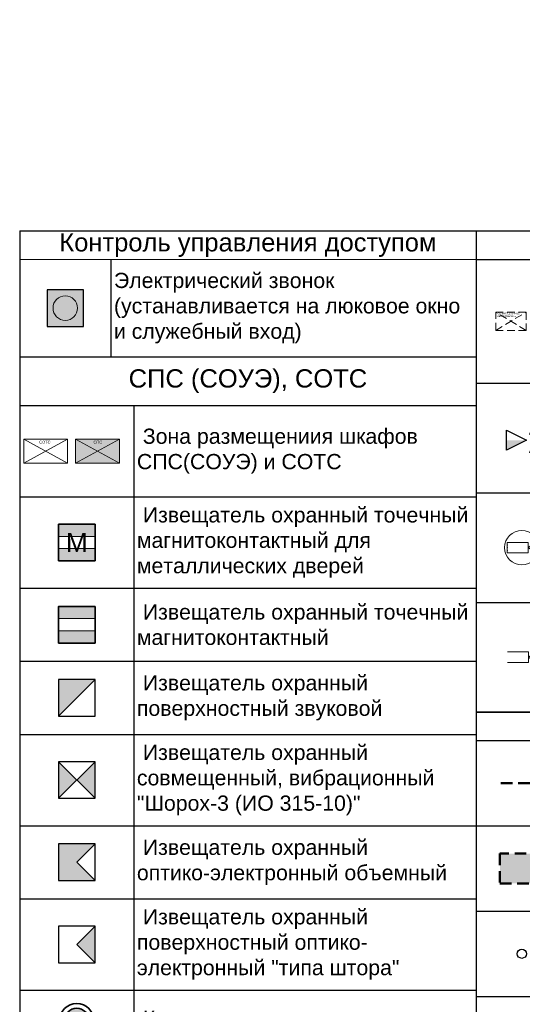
# Model space of a CAD drawing. Header units: millimetres. Extents: x -703898 to 730684, y -92609 to 157468.
# Tile 65 of 256: x -1427 to 6828, y -40157 to -23990. Entities that reach past the tile are written whole.
import ezdxf
from ezdxf import colors
from ezdxf.entities.mleader import LeaderData, LeaderLine
from ezdxf.enums import TextEntityAlignment as Align
from ezdxf.math import Vec2, Vec3

# ---------------------------------------------------------------- set-up
doc = ezdxf.new("R2010")
doc.units = ezdxf.units.MM
doc.set_wipeout_variables(frame=1)
for name, pattern in [('ACAD_ISO03W100', [30, 12, -18]), ('CACHE', [375, 250, -125]), ('HIDDENX2', [19.05, 12.7, -6.35])]:
    doc.linetypes.add(name, pattern=pattern)
for name, color, linetype in [('-SBugo-ОС-Извещатели', 6, 'Continuous'), ('-АТ-Позиция', 30, 'Continuous'), ('-АТ-Примечания', 30, 'Continuous'), ('Wipeout', 7, 'Continuous'), ('ВК', 7, 'Continuous'), ('СВЯЗЬ', 7, 'Continuous')]:
    doc.layers.add(name, color=color, linetype=linetype)
doc.layers.add('00_АР_Подложка', color=7, linetype='Continuous', lineweight=0, true_color=0x9b9292)
for name, color, linetype, lineweight in [('06_АР_Мебель', 4, 'Continuous', 9), ('06_АР_Размеры план схема', 235, 'Continuous', 0), ('20_АР_Сантехника', 3, 'Continuous', 0), ('СОТ', 7, 'Continuous', 9), ('СОТС', 250, 'Continuous', 0)]:
    doc.layers.add(name, color=color, linetype=linetype, lineweight=lineweight)
doc.styles.add('_ТЕКСТОВЫЙ', font='arial.ttf', dxfattribs={"width": 0.8})
doc.styles.add('AEP', font='arial.ttf')
doc.styles.add('HVAC_AEP', font='arial.ttf')
doc.styles.add('SB', font='mipgost.shx')
doc.styles.get("Standard").update_dxf_attribs({"font": 'arial.ttf'})

# ---------------------------------------------------------------- blocks, each defined once
blk = doc.blocks.new('_Dot')
at = {"color": 0, "linetype": 'ByBlock', "lineweight": -2}
blk.add_line((-0.5, 0), (-1, 0), dxfattribs=at)
at = {"color": 0, "linetype": 'ByBlock', "const_width": 0.5}
blk.add_lwpolyline([(-0.25, 0, 1), (0.25, 0, 1)], format="xyb", close=True, dxfattribs=at)
blk = doc.blocks.new('Коммутационный шкаф настенный')
at = {"color": 240, "linetype": 'CACHE', "lineweight": -2, "ltscale": 0.5, "true_color": 0xed1f24}
for p, q in [((500, 300), (0, 600)), ((0, 300), (500, 600)), ((500, 300), (0, 600)), ((0, 300), (500, 600)), ((500, 300), (0, 600)), ((0, 300), (500, 600))]:
    blk.add_line(p, q, dxfattribs=at)
blk.add_lwpolyline([(0, 600), (500, 600), (500, 300), (0, 300)], close=True, dxfattribs=at)
blk.add_lwpolyline([(0, 600), (500, 600), (500, 300), (0, 300)], close=True, dxfattribs=at)
blk.add_lwpolyline([(0, 600), (500, 600), (500, 300), (0, 300)], close=True, dxfattribs=at)
at = {"layer": '06_АР_Мебель', "insert": (22, 591), "char_height": 26.25, "attachment_point": 1}
blk.add_mtext_dynamic_manual_height_columns('{\\C7;КОММУТАЦИОННОЕ\\PОБОРУДОВАНИЕ}', width=836.21, gutter_width=12.5, heights=[0], dxfattribs=at)
at = {"layer": 'СОТ', "flags": 1}
for tag, p in [('ДОП_ИНФОРМАЦИЯ', (0, 676)), ('КОД_ОБОРУДОВАНИЯ', (0, 729)), ('ДОГОВОР', (3, 628))]:
    blk.add_attdef(tag, p, '', height=25, dxfattribs=at)
blk = doc.blocks.new('lvs-02')
at = {"layer": '-SBugo-ОС-Извещатели', "true_color": 0x2618e7}
h = blk.add_hatch(color=182, dxfattribs=at)
h.dxf.hatch_style = 1
h.paths.add_polyline_path([(-2, 0), (-2, -2), (2, 0)])
at = {"color": 182, "linetype": 'ByBlock', "lineweight": -2, "true_color": 0x2618e7}
blk.add_line((-2, 2), (-2, -2), dxfattribs=at)
at = {"layer": 'СВЯЗЬ', "color": 182, "lineweight": 25, "true_color": 0x2618e7}
for p, q in [((-2, -2), (-2, 2)), ((-2, 2), (2, 0)), ((2, 0), (-2, -2))]:
    blk.add_line(p, q, dxfattribs=at)
at = {"layer": '-АТ-Позиция', "ltscale": 100, "style": 'SB'}
for tag, p in [('ШЛЕЙФ', (2.5, 0.47)), ('ШЛЕЙФ_2', (2.5, -3.2))]:
    blk.add_attdef(tag, text='', height=2.2, dxfattribs=at).set_placement(p, align=Align.BOTTOM_LEFT)
at = {"layer": '-АТ-Примечания', "ltscale": 100, "style": 'SB'}
for tag, p in [('НАИМЕНОВАНИЕ', (-2, 1.5)), ('МАРКА', (-2, 1))]:
    blk.add_attdef(tag, p, '', height=0.25, dxfattribs=at)
at = {"layer": '-АТ-Примечания', "ltscale": 100, "style": 'SB', "flags": 1}
for tag, p in [('ПРИМ-1', (-2, 0.5)), ('ПРИМ-2', (-2, 0)), ('ПРИМ-3', (-2, -0.5)), ('ПРИМ-4', (-2, -1)), ('ПРИМ-5', (-2, -1.5))]:
    blk.add_attdef(tag, p, '', height=0.25, dxfattribs=at)
blk = doc.blocks.new('*E23')
blk.add_wipeout([(0, -2), (0, 2), (8, 2), (8, -2)]).dxf.layer = 'Wipeout'
blk.add_wipeout([(8, 0), (11, 2), (11, -2)]).dxf.layer = 'Wipeout'
blk = doc.blocks.new('A$C055B66AC')
at = {"layer": 'СОТ', "color": 1, "ltscale": 20, "true_color": 0xfc0303, "xscale": 85.44921875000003, "yscale": 85.44921875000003, "zscale": 8.544921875}
blk.add_blockref('*E23', (0, 171), dxfattribs=at)
at = {"color": 10, "lineweight": 15, "ltscale": 100}
blk.add_circle((479, 170), 564, dxfattribs=at)
at = {"layer": 'СОТ', "color": 1, "linetype": 'ByBlock', "lineweight": -2, "true_color": 0xfc0303}
for p, q in [((0, 0), (0, 342)), ((0, 342), (684, 342)), ((684, 171), (940, 342)), ((684, 342), (684, 0)), ((940, 342), (940, 0)), ((940, 0), (684, 171)), ((684, 0), (0, 0))]:
    blk.add_line(p, q, dxfattribs=at)
at = {"layer": 'СОТ', "color": 1, "ltscale": 100, "true_color": 0xfc0303}
for p in [(0, 256), (0, 171), (0, 85)]:
    blk.add_point(p, dxfattribs=at)
blk = doc.blocks.new('*E25')
blk.add_wipeout([(0, -2), (0, 2), (8, 2), (8, -2)]).dxf.layer = 'Wipeout'
blk.add_wipeout([(8, 0), (11, 2), (11, -2)]).dxf.layer = 'Wipeout'
blk = doc.blocks.new('A$C29706B3A')
at = {"layer": 'СОТ', "color": 5, "ltscale": 20, "true_color": 0x111cee, "xscale": 85.44921875, "yscale": 85.44921875, "zscale": 8.544921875}
blk.add_blockref('*E25', (0, -171), dxfattribs=at)
at = {"layer": 'СОТ', "color": 5, "linetype": 'ByBlock', "lineweight": -2, "true_color": 0x111cee}
for p, q in [((0, 0), (684, 0)), ((684, -171), (940, 0)), ((684, 0), (684, -342)), ((940, 0), (940, -342)), ((940, -342), (684, -171)), ((684, -342), (0, -342))]:
    blk.add_line(p, q, dxfattribs=at)
blk = doc.blocks.new('*T688')
at = {"color": 0, "linetype": 'ByBlock', "lineweight": -2, "transparency": 16777216}
for p, q in [((0, 0), (7500, 0)), ((0, 0), (0, -7902)), ((7500, 0), (7500, -7902)), ((0, -470), (7500, -470)), ((1500, -470), (1500, -7902)), ((0, -2502), (7500, -2502)), ((0, -4302), (7500, -4302)), ((0, -6102), (7500, -6102)), ((0, -7902), (7500, -7902))]:
    blk.add_line(p, q, dxfattribs=at)
at = {"color": 0, "lineweight": 15, "transparency": 16777216}
blk.add_blockref('Коммутационный шкаф настенный', (321, -1936), dxfattribs=at)
at = {"color": 0, "lineweight": 15, "transparency": 16777216, "xscale": 82, "yscale": 82, "zscale": 82}
blk.add_blockref('lvs-02', (661, -3440), dxfattribs=at).add_auto_attribs({'ШЛЕЙФ': 'A', 'ШЛЕЙФ_2': 'A'})
at = {"color": 10, "lineweight": 15, "transparency": 16777216, "xscale": 0.5, "yscale": 0.5, "zscale": 0.5}
blk.add_blockref('A$C055B66AC', (510, -5288, 0), dxfattribs=at)
at = {"color": 0, "lineweight": 15, "transparency": 16777216, "xscale": 0.5, "yscale": 0.5, "zscale": 0.5}
blk.add_blockref('A$C29706B3A', (515, -6917), dxfattribs=at)
at = {"color": 0, "lineweight": 15, "transparency": 16777216, "style": 'HVAC_AEP'}
for s, insert, char_height, width, attachment_point in [('СКС_СОТ', (3750, -235), 300, 7497, 5), ('{\\C256;Зона размещения \\Pтелекоммутационного оборудования}', (1550, -1486), 250, 5900, 4), ('{\\C256;Розетка телекоммуникационная\\P8Р8С сдвоенная\\P}', (1550, -3402), 250, 5900, 4), ('Камера в помещении', (1550, -5202), 250, 5900, 4), ('Камера уличная', (1550, -7002), 250, 5900, 4)]:
    blk.add_mtext(s, dxfattribs=dict(at, insert=insert, char_height=char_height, width=width, attachment_point=attachment_point))
blk = doc.blocks.new('A$C718078F5')
at = {"layer": 'ВК', "color": 162, "linetype": 'HIDDENX2', "lineweight": 50, "ltscale": 15, "true_color": 0x002eb8}
blk.add_lwpolyline([(-687, 0), (0, 0)], dxfattribs=at)
blk = doc.blocks.new('A$C7FEF6D7D')
at = {"layer": 'ВК', "lineweight": 30, "true_color": 0xffffff}
h = blk.add_hatch(color=7, dxfattribs=at)
h.dxf.hatch_style = 1
h.paths.add_polyline_path([(0, 0), (719, 0), (719, 490), (0, 490)])
at = {"layer": 'ВК', "color": 162, "linetype": 'HIDDENX2', "lineweight": 50, "ltscale": 15, "true_color": 0x002eb8}
blk.add_lwpolyline([(0, 0), (719, 0), (719, 490), (0, 490)], close=True, dxfattribs=at)
blk = doc.blocks.new('A$C27AF37FD')
at = {"layer": 'ВК', "color": 6, "lineweight": 30}
blk.add_circle((-61, -44), 75, dxfattribs=at)
blk = doc.blocks.new('A$C562C2BC0')
at = {"layer": 'ВК', "color": 1, "lineweight": 30}
blk.add_circle((-101, 25), 25, dxfattribs=at)
at = {"layer": 'ВК', "color": 5, "lineweight": 30}
blk.add_circle((0, 25), 25, dxfattribs=at)
blk = doc.blocks.new('A$C0CBB4A9A')
at = {"layer": '00_АР_Подложка'}
blk.add_circle((0, 0), 290, dxfattribs=at)
at = {"layer": 'ВК', "color": 30, "linetype": 'ACAD_ISO03W100', "lineweight": 80, "ltscale": 10, "true_color": 0xff8000}
blk.add_circle((0, 0), 290, dxfattribs=at)
blk = doc.blocks.new('A$C071C39A0')
at = {"true_color": 0xff8000}
h = blk.add_hatch(dxfattribs=at)
h.set_pattern_fill('ANSI31', color=30, scale=50)
h.set_pattern_definition([(45, (-15265.88, 49237.48), (-112.2532, 112.2532), [])])
edge = h.paths.add_edge_path()
edge.add_arc((0, 0), 400, 0, 360)
at = {"layer": 'ВК', "color": 30, "linetype": 'ACAD_ISO03W100', "lineweight": 80, "ltscale": 10, "true_color": 0xff8000}
blk.add_circle((0, 0), 400, dxfattribs=at)
blk = doc.blocks.new('A$C31D87A00')
at = {"layer": '00_АР_Подложка', "flags": 128}
for points in [[(0, -159), (0, 159, -0.088516), (179, 190, -0.216396), (231, 156), (443, 178)], [(280, 122), (280, -122, 0.234943), (548, -166, 0.79706), (548, 165, 0.235162), (280, 122, 0.760119)], [(0, 159), (0, -159, 0.088516), (179, -190, 0.236942), (231, -156), (443, -178)], [(231, 156, 0.100176), (231, -156, -2.834723)]]:
    blk.add_lwpolyline(points, format="xyb", dxfattribs=at)
blk.add_lwpolyline([(280, 112), (280, -113, 0.238364), (546, -158, 0.798234), (546, 157, 0.238588)], format="xyb", close=True, dxfattribs=at)
at = {"layer": '00_АР_Подложка'}
blk.add_circle((132, 0), 15, dxfattribs=at)
at = {"layer": '20_АР_Сантехника', "flags": 128}
for points in [[(0, -159), (0, 159, -0.088516), (179, 190, -0.216396), (231, 156), (443, 178)], [(280, 122), (280, -122, 0.234943), (548, -166, 0.79706), (548, 165, 0.235162), (280, 122, 0.760119)], [(0, 159), (0, -159, 0.088516), (179, -190, 0.236942), (231, -156), (443, -178)], [(231, 156, 0.100176), (231, -156, -2.834723)]]:
    blk.add_lwpolyline(points, format="xyb", dxfattribs=at)
blk.add_lwpolyline([(280, 112), (280, -113, 0.238364), (546, -158, 0.798234), (546, 157, 0.238588)], format="xyb", close=True, dxfattribs=at)
at = {"layer": '20_АР_Сантехника'}
blk.add_circle((132, 0), 15, dxfattribs=at)
blk = doc.blocks.new('A$C13E67AF4')
at = {"layer": '00_АР_Подложка', "flags": 128}
for points in [[(240, 160), (443, 178)], [(240, 160), (0, 0), (240, -160)], [(240, -160), (240, 160)], [(240, -160), (443, -178)]]:
    blk.add_lwpolyline(points, dxfattribs=at)
blk.add_lwpolyline([(280, 122), (280, -122, 0.234943), (548, -166, 0.79706), (548, 165, 0.235162), (280, 122, 0.760119)], format="xyb", dxfattribs=at)
blk.add_lwpolyline([(280, 112), (280, -113, 0.238364), (546, -158, 0.798234), (546, 157, 0.238588)], format="xyb", close=True, dxfattribs=at)
at = {"layer": '00_АР_Подложка'}
blk.add_circle((132, 0), 15, dxfattribs=at)
at = {"layer": '20_АР_Сантехника', "flags": 128}
for points in [[(240, 160), (443, 178)], [(240, 160), (0, 0), (240, -160)], [(240, -160), (240, 160)], [(240, -160), (443, -178)]]:
    blk.add_lwpolyline(points, dxfattribs=at)
blk.add_lwpolyline([(280, 122), (280, -122, 0.234943), (548, -166, 0.79706), (548, 165, 0.235162), (280, 122, 0.760119)], format="xyb", dxfattribs=at)
blk.add_lwpolyline([(280, 112), (280, -113, 0.238364), (546, -158, 0.798234), (546, 157, 0.238588)], format="xyb", close=True, dxfattribs=at)
at = {"layer": '20_АР_Сантехника'}
blk.add_circle((132, 0), 15, dxfattribs=at)
blk = doc.blocks.new('A$C62AB405E')
at = {"layer": '00_АР_Подложка', "flags": 128}
for points in [[(-240, 0), (240, 0, -0.414214), (300, -60), (300, -440, -0.414214), (240, -500), (-240, -500, -0.414214), (-300, -440), (-300, -60, -0.414214)], [(-240, -73), (240, -73, -0.414214), (270, -103), (270, -440, -0.414214), (240, -470), (-240, -470, -0.414214), (-270, -440), (-270, -103, -0.414214)], [(35, -207, -0.967996), (-58, -207, -0.967996)]]:
    blk.add_lwpolyline(points, format="xyb", close=True, dxfattribs=at)
blk.add_lwpolyline([(-284, 0), (284, 0), (284, -38), (-284, -38)], close=True, dxfattribs=at)
at = {"layer": '20_АР_Сантехника', "flags": 128}
for points in [[(-240, 0), (240, 0, -0.414214), (300, -60), (300, -440, -0.414214), (240, -500), (-240, -500, -0.414214), (-300, -440), (-300, -60, -0.414214)], [(-240, -73), (240, -73, -0.414214), (270, -103), (270, -440, -0.414214), (240, -470), (-240, -470, -0.414214), (-270, -440), (-270, -103, -0.414214)], [(35, -207, -0.967996), (-58, -207, -0.967996)]]:
    blk.add_lwpolyline(points, format="xyb", close=True, dxfattribs=at)
blk.add_lwpolyline([(-284, 0), (284, 0), (284, -38), (-284, -38)], close=True, dxfattribs=at)
blk = doc.blocks.new('*T692')
at = {"color": 0, "linetype": 'ByBlock', "lineweight": -2, "transparency": 16777216}
for p, q in [((0, 0), (7500, 0)), ((0, 0), (0, -13803)), ((7500, 0), (7500, -13803)), ((0, -470), (7500, -470)), ((1500, -470), (1500, -13803)), ((0, -1870), (7500, -1870)), ((0, -3270), (7500, -3270)), ((0, -4670), (7500, -4670)), ((0, -6070), (7500, -6070)), ((0, -7753), (7500, -7753)), ((0, -9435), (7500, -9435)), ((0, -10835), (7500, -10835)), ((0, -12235), (7500, -12235)), ((0, -13803), (7500, -13803))]:
    blk.add_line(p, q, dxfattribs=at)
at = {"color": 0, "lineweight": 15, "transparency": 16777216}
for name, p in [('A$C718078F5', (1093, -1170)), ('A$C7FEF6D7D', (390, -2815)), ('A$C27AF37FD', (811, -3926)), ('A$C562C2BC0', (800, -5395)), ('A$C0CBB4A9A', (750, -6912)), ('A$C071C39A0', (750, -8594)), ('A$C31D87A00', (410, -10135)), ('A$C13E67AF4', (410, -11535)), ('A$C62AB405E', (750, -12769))]:
    blk.add_blockref(name, p, dxfattribs=at)
at = {"color": 0, "lineweight": 15, "transparency": 16777216, "style": 'HVAC_AEP'}
for s, insert, char_height, width, attachment_point in [('{\\C256;ВК}', (3750, -235), 300, 7497, 5), ('Труба канализации в земле', (1550, -1170), 250, 5900, 4), ('Зона размещения септика', (1550, -2570), 250, 5900, 4), ('Выпуск канализации + фановый стояк', (1550, -3970), 250, 5900, 4), ('Ввод ( ы) воды + узлы учета расхода^Jводы', (1550, -5370), 250, 5900, 4), ('Бак для запаса воды накопительный с погружным насосом(200л) без скважины', (1550, -6912), 250, 5900, 4), ('Бак для запаса воды накопительный с погружным насосом(100л) со скважиной', (1550, -8594), 250, 5900, 4), ('Унитаз', (1550, -10135), 250, 5900, 4), ('Унитаз угловой', (1550, -11535), 250, 5900, 4), ('Раковина прямоугольная с зеркалом', (1550, -13019), 250, 5900, 4)]:
    blk.add_mtext(s, dxfattribs=dict(at, insert=insert, char_height=char_height, width=width, attachment_point=attachment_point))
blk = doc.blocks.new('A$C039304F4')
at = {"true_color": 0x1f42c1}
h = blk.add_hatch(color=162, dxfattribs=at)
h.dxf.hatch_style = 1
h.paths.add_polyline_path([(-300, 0), (0, 0), (0, 300), (-300, 300)])
h.paths.add_polyline_path([(-49.3, 150, -1), (-250.7, 150, -1)], flags=16)
at = {"lineweight": 0, "true_color": 0xed1f24}
h = blk.add_hatch(color=240, dxfattribs=at)
h.dxf.hatch_style = 1
edge = h.paths.add_edge_path()
edge.add_arc((-150, 150), 100.7, 0, 360)
at = {"color": 162, "true_color": 0x1f42c1}
blk.add_lwpolyline([(-300, 0), (0, 0), (0, 300), (-300, 300)], close=True, dxfattribs=at)
at = {"color": 240, "lineweight": 0, "true_color": 0xed1f24}
blk.add_circle((-150, 150), 100.7, dxfattribs=at)
blk = doc.blocks.new('*T685')
at = {"color": 0, "linetype": 'ByBlock', "lineweight": -2, "transparency": 16777216}
for p, q in [((0, 0), (7497, 0)), ((0, 0), (0, -2070)), ((7497, 0), (7497, -2070)), ((1498, -470), (1498, -2070)), ((0, -2070), (7497, -2070))]:
    blk.add_line(p, q, dxfattribs=at)
at = {"color": 0, "linetype": 'ByBlock', "lineweight": 9, "transparency": 16777216}
blk.add_line((0, -470), (7497, -470), dxfattribs=at)
at = {"color": 0, "lineweight": 15, "transparency": 16777216, "xscale": 2, "yscale": 2, "zscale": 2}
blk.add_blockref('A$C039304F4', (1049, -1570), dxfattribs=at)
at = {"color": 0, "lineweight": 15, "transparency": 16777216, "style": 'HVAC_AEP'}
for s, insert, char_height, width, attachment_point in [('{\\C256;Контроль управления доступом}', (3748, -235), 300, 7494, 5), ('Электрический звонок (устанавливается на люковое окно и служебный вход)', (1548, -1270), 250, 5898.5, 4)]:
    blk.add_mtext(s, dxfattribs=dict(at, insert=insert, char_height=char_height, width=width, attachment_point=attachment_point))
blk = doc.blocks.new('Шкаф СОТС')
at = {"color": 6, "lineweight": -2, "true_color": 0xe609f6}
for p, q in [((0, 0), (399.8, 0)), ((0, -220), (0, 0)), ((0, 0), (399.8, -220)), ((0, -220), (399.8, 0)), ((399.8, 0), (399.8, -220)), ((399.8, -220), (0, -220))]:
    blk.add_line(p, q, dxfattribs=at)
at = {"insert": (140, -14.4), "char_height": 26.25, "attachment_point": 1}
blk.add_mtext_dynamic_manual_height_columns('{\\C7;СОТС}', width=330.635, gutter_width=12.5, heights=[148.8], dxfattribs=at)
blk = doc.blocks.new('Шкаф СПС')
at = {"lineweight": -2, "transparency": 33554534}
h = blk.add_hatch(color=253, dxfattribs=at)
h.dxf.hatch_style = 1
h.paths.add_polyline_path([(399.8, 0), (0, 0), (0, -220), (399.8, -220)])
at = {"color": 6, "lineweight": -2, "true_color": 0xe609f6}
for p, q in [((0, 0), (399.8, 0)), ((0, -220), (0, 0)), ((0, 0), (399.8, -220)), ((0, -220), (399.8, 0)), ((399.8, 0), (399.8, -220)), ((399.8, -220), (0, -220))]:
    blk.add_line(p, q, dxfattribs=at)
at = {"insert": (163.1, -14.4), "char_height": 26.25, "attachment_point": 1}
blk.add_mtext_dynamic_manual_height_columns('{\\C7;СПС}', width=330.635, gutter_width=12.5, heights=[148.8], dxfattribs=at)
blk = doc.blocks.new('*U951')
at = {"color": 0, "lineweight": 15, "transparency": 16777216, "xscale": 1.8, "yscale": 1.8, "zscale": 1.8}
for name, p in [('Шкаф СОТС', (67, -1352)), ('Шкаф СПС', (919, -1352))]:
    blk.add_blockref(name, p, dxfattribs=at)
blk = doc.blocks.new('A$C405C0DB7')
at = {"color": 114, "lineweight": 35, "true_color": 0x139b48}
blk.add_wipeout([(-300, -100), (-300, -200), (0, -200), (0, -100)], dxfattribs=at)
at = {"lineweight": 5, "true_color": 0x139b48}
h = blk.add_hatch(color=114, dxfattribs=at)
h.dxf.hatch_style = 1
h.paths.add_polyline_path([(0, 0), (-300, 0), (-300, -100), (0, -100)])
h = blk.add_hatch(color=114, dxfattribs=at)
h.dxf.hatch_style = 1
h.paths.add_polyline_path([(0, -200), (-300, -200), (-300, -300), (0, -300)])
at = {"color": 6, "lineweight": 0}
for p, q in [((-300, -100), (0, -100)), ((-300, -200), (0, -200))]:
    blk.add_line(p, q, dxfattribs=at)
at = {"color": 114, "lineweight": 0, "true_color": 0x139b48}
for p, q in [((-300, -100), (0, -100)), ((-300, -200), (0, -200))]:
    blk.add_line(p, q, dxfattribs=at)
at = {"color": 114, "lineweight": 35, "true_color": 0x139b48}
blk.add_lwpolyline([(0, 0), (-300, 0), (-300, -300), (0, -300)], close=True, dxfattribs=at)
blk.add_text('М', height=154.1).set_placement((-150, -150), align=Align.MIDDLE_CENTER)
blk = doc.blocks.new('A$C17E05CC0')
at = {"color": 6, "lineweight": 5, "true_color": 0xe609f6}
blk.add_wipeout([(-300, -100), (-300, -200), (0, -200), (0, -100)], dxfattribs=at)
at = {"lineweight": 5, "true_color": 0xe609f6}
h = blk.add_hatch(color=6, dxfattribs=at)
h.dxf.hatch_style = 1
h.paths.add_polyline_path([(0, 0), (-300, 0), (-300, -100), (0, -100)])
h = blk.add_hatch(color=6, dxfattribs=at)
h.dxf.hatch_style = 1
h.paths.add_polyline_path([(0, -200), (-300, -200), (-300, -300), (0, -300)])
at = {"color": 6, "lineweight": 5, "true_color": 0xe609f6}
for p, q in [((-300, -100), (0, -100)), ((-300, -200), (0, -200))]:
    blk.add_line(p, q, dxfattribs=at)
at = {"color": 6, "lineweight": 35, "true_color": 0xe609f6}
blk.add_lwpolyline([(0, 0), (-300, 0), (-300, -300), (0, -300)], close=True, dxfattribs=at)
blk = doc.blocks.new('A$C4CAF72EE')
at = {"color": 162, "lineweight": 25, "true_color": 0x1e2ad2}
blk.add_wipeout([(-300, -300), (0, 0), (0, -300)], dxfattribs=at)
at = {"lineweight": 25, "true_color": 0x1e2ad2}
h = blk.add_hatch(color=162, dxfattribs=at)
h.dxf.hatch_style = 1
h.paths.add_polyline_path([(0, 0), (-300, 0), (-300, -300)])
at = {"color": 162, "lineweight": 25, "true_color": 0x1e2ad2}
blk.add_line((-300, -300), (0, 0), dxfattribs=at)
blk.add_lwpolyline([(-300, -300), (0, -300), (0, 0), (-300, 0)], close=True, dxfattribs=at)
blk = doc.blocks.new('A$C2AA539EC')
at = {"lineweight": 25}
h = blk.add_hatch(color=256, dxfattribs=at)
h.dxf.hatch_style = 1
h.paths.add_polyline_path([(-150, -150), (-300, 0), (-300, -300)])
h.paths.add_polyline_path([(-150, -150), (0, -300), (0, 0)])
for p, q in [((-300, -300), (0, 0)), ((0, -300), (-300, 0))]:
    blk.add_line(p, q, dxfattribs=at)
blk.add_lwpolyline([(-300, -300), (0, -300), (0, 0), (-300, 0)], close=True, dxfattribs=at)
blk = doc.blocks.new('A$C0E043688')
at = {"lineweight": 25}
h = blk.add_hatch(color=7, dxfattribs=at)
h.dxf.hatch_style = 1
h.paths.add_polyline_path([(0, 300), (-150, 150), (0, 0)])
blk.add_wipeout([(-300, 300), (-300, 0), (0, 0), (-150, 150), (0, 300)], dxfattribs=at)
for p, q in [((-150, 150), (0, 300)), ((0, 0), (-150, 150))]:
    blk.add_line(p, q, dxfattribs=at)
blk.add_lwpolyline([(-300, 0), (0, 0), (0, 300), (-300, 300)], close=True, dxfattribs=at)
blk = doc.blocks.new('A$C2B4464F0')
at = {"lineweight": 0}
h = blk.add_hatch(color=1, dxfattribs=at)
h.dxf.hatch_style = 1
edge = h.paths.add_edge_path()
edge.add_arc((-150, 150), 100.7, 0, 360)
at = {"color": 1, "lineweight": 35, "ltscale": 100}
blk.add_circle((-149.6, 149.6), 140.6, dxfattribs=at)
at = {"lineweight": 35}
blk.add_circle((-150, 150), 100.7, dxfattribs=at)
blk = doc.blocks.new('A$C79D049EF')
at = {"color": 0, "lineweight": 25}
blk.add_wipeout([(-300, 300), (-300, 0), (0, 0), (0, 300)], dxfattribs=at)
for p, q in [((-300, 0), (-300, 300)), ((-300, 300), (0, 300)), ((-300, 300), (0, 0)), ((-300, 0), (0, 300)), ((0, 300), (0, 0)), ((0, 0), (-300, 0))]:
    blk.add_line(p, q, dxfattribs=at)
blk.add_ellipse((-150, 150), major_axis=(106.1, 106.1), ratio=1, start_param=5.497787, end_param=11.780972, dxfattribs=at)
blk = doc.blocks.new('A$C52D55B72')
at = {"color": 0, "lineweight": 25}
blk.add_wipeout([(-300, 195.9), (-150, 45.9), (-150, -45.9), (0, -45.9), (0, 45.9), (150, 195.9)], dxfattribs=at)
at = {"color": 0, "lineweight": 25, "ltscale": 0.2}
for p, q in [((-150, 45.9), (-300, 195.9)), ((-300, 195.9), (150, 195.9)), ((0, 45.9), (150, 195.9)), ((-150, -45.9), (-150, 45.9)), ((-150, 45.9), (0, 45.9)), ((0, -45.9), (0, 45.9)), ((-150, -45.9), (0, -45.9))]:
    blk.add_line(p, q, dxfattribs=at)
blk = doc.blocks.new('*T686')
at = {"color": 0, "linetype": 'ByBlock', "lineweight": -2, "transparency": 16777216}
for p, q in [((0, 0), (7497, 0)), ((0, 0), (0, -16600)), ((7497, 0), (7497, -16600)), ((0, -800), (7497, -800)), ((1875, -800), (1875, -16600)), ((0, -2300), (7497, -2300)), ((0, -3800), (7497, -3800)), ((0, -5000), (7497, -5000)), ((0, -6200), (7497, -6200)), ((0, -7700), (7497, -7700)), ((0, -8900), (7497, -8900)), ((0, -10400), (7497, -10400)), ((0, -11400), (7497, -11400)), ((0, -12600), (7497, -12600)), ((0, -14200), (7497, -14200)), ((0, -15400), (7497, -15400)), ((0, -16600), (7497, -16600))]:
    blk.add_line(p, q, dxfattribs=at)
at = {"color": 0, "lineweight": 15, "transparency": 16777216}
blk.add_blockref('*U951', (0, 0), dxfattribs=at)
at = {"color": 0, "lineweight": 15, "transparency": 16777216, "xscale": 2, "yscale": 2, "zscale": 2}
for name, p in [('A$C405C0DB7', (1237.5, -2750)), ('A$C17E05CC0', (1237.5, -4100)), ('A$C4CAF72EE', (1237.5, -5300)), ('A$C2AA539EC', (1237.5, -6650)), ('A$C0E043688', (1237.5, -9950)), ('A$C2B4464F0', (1236.7, -11199.2)), ('A$C79D049EF', (1237.5, -12300)), ('A$C52D55B72', (1087.5, -14950))]:
    blk.add_blockref(name, p, dxfattribs=at)
at = {"color": 0, "lineweight": 15, "transparency": 16777216}
for s, insert, char_height, width, attachment_point, style in [('{\\C256;СПС (СОУЭ), СОТС}', (3748.5, -400), 300, 7494, 5, 'HVAC_AEP'), ('{\\C256; Зона размещениия шкафов СПС(СОУЭ) и СОТС}', (1925, -1550), 250, 5522, 4, 'HVAC_AEP'), ('{\\C256; Извещатель охранный точечный магнитоконтактный для металлических дверей}', (1925, -3050), 250, 5522, 4, 'HVAC_AEP'), ('{\\C256; Извещатель охранный точечный магнитоконтактный}', (1925, -4400), 250, 5522, 4, 'HVAC_AEP'), ('{\\C256; Извещатель охранный поверхностный звуковой}', (1925, -5600), 250, 5522, 4, 'HVAC_AEP'), ('{\\C256; Извещатель охранный совмещенный, вибрационный "Шорох-3 (ИО 315-10)"}', (1925, -6950), 250, 5522, 4, 'HVAC_AEP'), ('{\\C256; Извещатель охранный оптико-электронный объемный}', (1925, -8300), 250, 5522, 4, 'AEP'), ('{\\C256; Извещатель охранный поверхностный оптико-\\Pэлектронный "типа штора"}', (1925, -9650), 250, 5522, 4, 'HVAC_AEP'), ('{\\C256; Кнопка тревожная}', (1925, -10900), 250, 5522, 4, 'HVAC_AEP'), ('{\\C256; Оповещатель охранно-пожарный комбинированный свето-звуковой \\P}', (1925, -12000), 250, 5522, 4, 'HVAC_AEP'), ('{\\C256; Оповещатель охранно-пожарный комбинированный свето-звуковой  (СОТС)}', (1925, -13400), 250, 5522, 4, 'HVAC_AEP'), ('{\\C256; Оповещатель охранно-пожарный звуковой }', (1925, -14800), 250, 5522, 4, 'HVAC_AEP'), ('{\\C256; Оповещатель охранно-пожарный звуковой (СОТС) }', (1925, -16000), 250, 5522, 4, 'HVAC_AEP')]:
    blk.add_mtext(s, dxfattribs=dict(at, insert=insert, char_height=char_height, width=width, attachment_point=attachment_point, style=style))
blk = doc.blocks.new('block_ir')
at = {"color": 7, "lineweight": 25}
blk.add_wipeout([(-80644.2, 17338.3), (-80794.2, 17188.3), (-80644.2, 17038.3)], dxfattribs=at)
at = {"lineweight": 25}
h = blk.add_hatch(color=7, dxfattribs=at)
h.dxf.hatch_style = 1
h.paths.add_polyline_path([(-80794.2, 17188.3), (-80644.2, 17338.3), (-80944.2, 17338.3), (-80944.2, 17038.3), (-80644.2, 17038.3)])
at = {"color": 7, "lineweight": 25}
for p, q in [((-80794.2, 17188.3), (-80644.2, 17338.3)), ((-80644.2, 17038.3), (-80794.2, 17188.3))]:
    blk.add_line(p, q, dxfattribs=at)
blk.add_lwpolyline([(-80944.2, 17038.3), (-80644.2, 17038.3), (-80644.2, 17338.3), (-80944.2, 17338.3)], close=True, dxfattribs=at)
blk = doc.blocks.new('_DotSmall')
at = {"color": 0, "linetype": 'ByBlock', "const_width": 0.5}
blk.add_lwpolyline([(-0.0625, 0, 1), (0.0625, 0, 1)], format="xyb", close=True, dxfattribs=at)

msp = doc.modelspace()

# ---------------------------------------------------------------- leaders
at = {"color": 162, "linetype": 'HIDDENX2', "lineweight": 30, "ltscale": 15, "true_color": 0x002eb8}
ml = msp.add_multileader_mtext('Standard', dxfattribs=at)
ml.set_content('\\pxi-3,l4,t4;Модуль Тип 1.1', color=(0, 46, 184), style='_ТЕКСТОВЫЙ')
ml.set_leader_properties(lineweight=0)
ml.set_arrow_properties(name='DOT')
ml.build(insert=Vec2(0, 0))
ml.multileader.update_dxf_attribs({"text_left_attachment_type": 6, "text_right_attachment_type": 6, "dogleg_length": 0.36, "arrow_head_size": 50, "scale": 100})
ctx = ml.context
ctx.base_point, ctx.scale, ctx.char_height, ctx.arrow_head_size, ctx.landing_gap_size, ctx.plane_origin = Vec3(65996.6721474, -36931.3624963), 100, 250, 50, 100, Vec3(52171.0537756, -31780.6737592)
ctx.left_attachment, ctx.right_attachment, ctx.text_align_type, ctx.attachment_type = 6, 6, 1, 2
notes = []
notes.append((ctx, [(0, (0, 0, 0), (0, 0), (1, 0), 1, [])]))
ctx.mtext.insert, ctx.mtext.width, ctx.mtext.defined_height, ctx.mtext.alignment, ctx.mtext.flow_direction = Vec3(67071.228764, -36607.8631785), 6846.369138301, 600.4032998, 2, 5
ml = msp.add_multileader_mtext('Standard', dxfattribs=at)
ml.set_content('\\pxi-3,l4,t4;Модуль Тип 1.2', color=(0, 46, 184), style='_ТЕКСТОВЫЙ')
ml.set_leader_properties(lineweight=0)
ml.set_arrow_properties(name='DOT')
ml.build(insert=Vec2(0, 0))
ml.multileader.update_dxf_attribs({"text_left_attachment_type": 6, "text_right_attachment_type": 6, "dogleg_length": 0.36, "arrow_head_size": 50, "scale": 100})
ctx = ml.context
ctx.base_point, ctx.scale, ctx.char_height, ctx.arrow_head_size, ctx.landing_gap_size, ctx.plane_origin = Vec3(65992.3041333, -39013.3333383), 100, 250, 50, 100, Vec3(52166.6857615, -33862.6446012)
ctx.left_attachment, ctx.right_attachment, ctx.text_align_type, ctx.attachment_type = 6, 6, 1, 2
notes.append((ctx, [(0, (0, 0, 0), (0, 0), (1, 0), 1, [])]))
ctx.mtext.insert, ctx.mtext.width, ctx.mtext.defined_height, ctx.mtext.alignment, ctx.mtext.flow_direction = Vec3(67085.1417867, -38689.8340205), 6846.369138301, 600.4032998, 2, 5
for ctx, leaders in notes:
    for number, flags, end, landing, length, lines in leaders:
        leader = LeaderData()
        leader.index, (leader.has_last_leader_line, leader.has_dogleg_vector, leader.attachment_direction) = number, flags
        leader.last_leader_point, leader.dogleg_vector, leader.dogleg_length = Vec3(end), Vec3(landing), length
        for number, points, colour, breaks in lines:
            line = LeaderLine()
            line.index, line.vertices, line.color, line.breaks = number, Vec3.list(points), colors.encode_raw_color(colour), breaks
            leader.lines.append(line)
        ctx.leaders.append(leader)

# ---------------------------------------------------------------- next in the draw order: block references
msp.add_blockref('*T688', (6069.9404011, -27455.1053722))

# ---------------------------------------------------------------- next in the draw order: block references
for name, p in [('*T685', (-1427.0595989, -27455.1053722)), ('*T692', (6069.9404011, -35357.4687191))]:
    msp.add_blockref(name, p)

# ---------------------------------------------------------------- next in the draw order: block references
msp.add_blockref('*T686', (-1427.0595989, -29524.7720388))

# ---------------------------------------------------------------- next in the draw order: block references
at = {"layer": 'СОТС', "color": 1, "lineweight": 60, "xscale": 2, "yscale": 2, "zscale": 2}
msp.add_blockref('block_ir', (161098.8045732, -72201.467144), dxfattribs=at)

# ---------------------------------------------------------------- next in the draw order: leaders
at = {"layer": '06_АР_Размеры план схема'}
ml = msp.add_multileader_mtext('Standard', dxfattribs=at)
ml.set_content('{\\L\\C256;7.4}', color=7, style='_ТЕКСТОВЫЙ')
ml.set_leader_properties(linetype='Continuous', lineweight=0)
ml.set_arrow_properties(name='DOTSMALL')
ml.build(insert=Vec2(0, 0))
ml.multileader.update_dxf_attribs({"has_dogleg": 0, "text_left_attachment_type": 6, "text_right_attachment_type": 6, "dogleg_length": 0, "arrow_head_size": 200})
ctx = ml.context
ctx.base_point, ctx.char_height, ctx.arrow_head_size, ctx.landing_gap_size, ctx.plane_origin = Vec3(92935.5678049, -46445.3484888), 150, 200, 50, Vec3(85649.8983952, -44312.5260725)
ctx.left_attachment, ctx.right_attachment = 6, 6
notes = []
notes.append((ctx, [(0, (0, 0, 0), (0, 0), (1, 0), 1, [])]))
ctx.mtext.insert, ctx.mtext.rotation, ctx.mtext.width, ctx.mtext.flow_direction = Vec3(92985.5678049, -46265.3484888), 6.2831853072, 3264.10838031, 5
ml = msp.add_multileader_mtext('Standard', dxfattribs=at)
ml.set_content('{\\L\\C256;1.7}', color=7, style='_ТЕКСТОВЫЙ')
ml.set_leader_properties(linetype='Continuous', lineweight=0)
ml.set_arrow_properties(name='DOTSMALL')
ml.build(insert=Vec2(0, 0))
ml.multileader.update_dxf_attribs({"has_dogleg": 0, "text_left_attachment_type": 6, "text_right_attachment_type": 6, "dogleg_length": 0, "arrow_head_size": 200})
ctx = ml.context
ctx.base_point, ctx.char_height, ctx.arrow_head_size, ctx.landing_gap_size, ctx.plane_origin = Vec3(95900.9364291, -45851.3846016), 150, 200, 50, Vec3(103492.553997, -43682.5621853)
ctx.left_attachment, ctx.right_attachment = 6, 6
notes.append((ctx, [(0, (0, 0, 0), (0, 0), (1, 0), 1, [])]))
ctx.mtext.insert, ctx.mtext.rotation, ctx.mtext.width, ctx.mtext.flow_direction = Vec3(95950.9364291, -45671.3846016), 6.2831853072, 3264.10838031, 5
ml = msp.add_multileader_mtext('Standard', dxfattribs=at)
ml.set_content('{\\L\\C256;2.8}', color=7, style='_ТЕКСТОВЫЙ')
ml.set_leader_properties(linetype='Continuous', lineweight=0)
ml.set_arrow_properties(name='DOTSMALL')
ml.build(insert=Vec2(0, 0))
ml.multileader.update_dxf_attribs({"has_dogleg": 0, "text_left_attachment_type": 6, "text_right_attachment_type": 6, "dogleg_length": 0, "arrow_head_size": 200})
ctx = ml.context
ctx.base_point, ctx.char_height, ctx.arrow_head_size, ctx.landing_gap_size, ctx.plane_origin = Vec3(91599.4170456, -46839.19681), 150, 200, 50, Vec3(99191.0346136, -44670.3743937)
ctx.left_attachment, ctx.right_attachment = 6, 6
notes.append((ctx, [(0, (0, 0, 0), (0, 0), (1, 0), 1, [])]))
ctx.mtext.insert, ctx.mtext.rotation, ctx.mtext.width, ctx.mtext.flow_direction = Vec3(91649.4170456, -46659.19681), 6.2831853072, 358.918488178, 5
for ctx, leaders in notes:
    for number, flags, end, landing, length, lines in leaders:
        leader = LeaderData()
        leader.index, (leader.has_last_leader_line, leader.has_dogleg_vector, leader.attachment_direction) = number, flags
        leader.last_leader_point, leader.dogleg_vector, leader.dogleg_length = Vec3(end), Vec3(landing), length
        for number, points, colour, breaks in lines:
            line = LeaderLine()
            line.index, line.vertices, line.color, line.breaks = number, Vec3.list(points), colors.encode_raw_color(colour), breaks
            leader.lines.append(line)
        ctx.leaders.append(leader)

doc.saveas('drawing.dxf')
